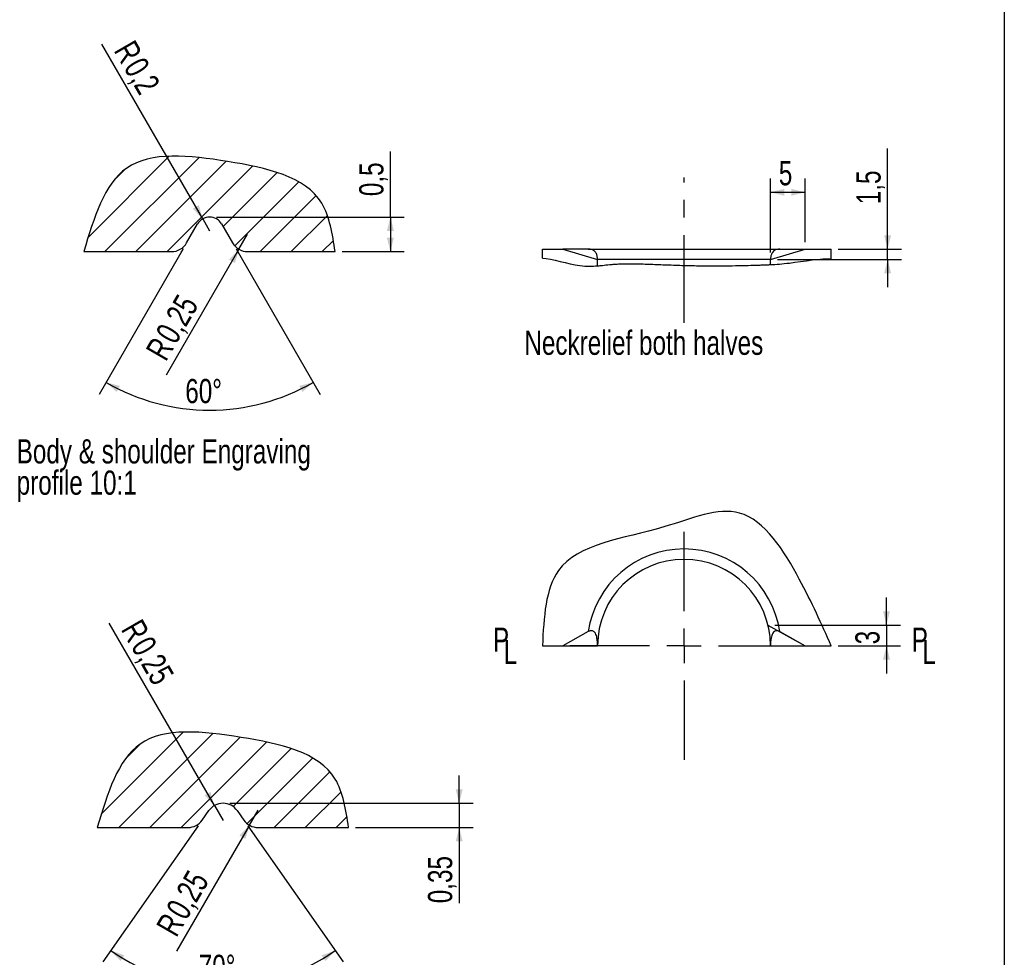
# Model space of a CAD drawing. Header units: millimetres. Extents: x 8 to 586, y 8 to 412.
# Tile 56 of 57: x 444 to 586, y 143 to 278. Entities that reach past the tile are written whole.
import ezdxf

# ---------------------------------------------------------------- set-up
doc = ezdxf.new("R2010")
doc.units = ezdxf.units.MM
doc.header["$PDSIZE"] = -1
doc.linetypes.add('CENTERX2', pattern=[20.32, 12.7, -2.54, 2.54, -2.54])
for name, color, linetype in [('CENTERLINE', 4, 'CENTERX2'), ('DIMENSIONS', 2, 'Continuous'), ('HATCH', 3, 'Continuous'), ('TEXT', 2, 'Continuous')]:
    doc.layers.add(name, color=color, linetype=linetype)
doc.layers.add('OUTLINE', color=7, linetype='Continuous', lineweight=25)
doc.styles.add('SLDTEXTSTYLE0', font='TXT', dxfattribs={"width": 0.75})
doc.dimstyles.new('SLDDIMSTYLE12', dxfattribs={"dimtxt": 3.5, "dimasz": 2, "dimexe": 0, "dimexo": 0.0625, "dimgap": 0.875, "dimtad": 1, "dimdec": 4, "dimlfac": 0.1, "dimzin": 12, "dimdsep": 46, "dimtxsty": 'SLDTEXTSTYLE0', "dimsah": 1, "dimcen": 0.09, "dimazin": 3, "dimtfac": 1, "dimtofl": 0, "dimtmove": 0, "dimatfit": 3, "dimfxl": 0, "dimfrac": 2, "dimtolj": 1, "dimtzin": 12, "dimarcsym": 0})
doc.dimstyles.new('SLDDIMSTYLE13', dxfattribs={"dimtxt": 3.5, "dimasz": 2, "dimexe": 0, "dimexo": 0.0625, "dimgap": 0.875, "dimtad": 1, "dimlfac": 0.1, "dimrnd": 1e-09, "dimdsep": 46, "dimtxsty": 'SLDTEXTSTYLE0', "dimsah": 1, "dimcen": 0, "dimadec": 0, "dimazin": 2, "dimtfac": 1, "dimtofl": 0, "dimtmove": 0, "dimatfit": 3, "dimfxl": 0, "dimfrac": 2, "dimtolj": 1, "dimtzin": 12, "dimarcsym": 0})
doc.dimstyles.new('SLDDIMSTYLE14', dxfattribs={"dimtxt": 3.5, "dimasz": 2, "dimexe": 0, "dimexo": 0.0625, "dimgap": 0.875, "dimtad": 1, "dimlfac": 0.1, "dimrnd": 1e-09, "dimdsep": 46, "dimtxsty": 'SLDTEXTSTYLE0', "dimsah": 1, "dimcen": 0.09, "dimadec": 0, "dimazin": 2, "dimtfac": 1, "dimtmove": 0, "dimatfit": 0, "dimfxl": 0, "dimfrac": 2, "dimtolj": 1, "dimtzin": 12, "dimarcsym": 0})
doc.dimstyles.new('SLDDIMSTYLE20', dxfattribs={"dimtxt": 3.5, "dimasz": 2, "dimexe": 0, "dimexo": 0.0625, "dimgap": 0.875, "dimtad": 1, "dimlfac": 0.1, "dimrnd": 1e-09, "dimdsep": 46, "dimtxsty": 'SLDTEXTSTYLE0', "dimsah": 1, "dimcen": 0.09, "dimadec": 0, "dimazin": 2, "dimtfac": 1, "dimtofl": 0, "dimtmove": 0, "dimatfit": 3, "dimfxl": 0, "dimfrac": 2, "dimtolj": 1, "dimtzin": 12, "dimarcsym": 0})
doc.dimstyles.new('SLDDIMSTYLE3', dxfattribs={"dimtxt": 3.5, "dimasz": 2, "dimexe": 0, "dimexo": 0.0625, "dimgap": 0.875, "dimtad": 1, "dimrnd": 1e-09, "dimzin": 12, "dimdsep": 46, "dimtxsty": 'SLDTEXTSTYLE0', "dimsah": 1, "dimcen": 0.09, "dimadec": 0, "dimazin": 3, "dimtfac": 1, "dimtmove": 0, "dimatfit": 0, "dimfxl": 0, "dimfrac": 2, "dimtolj": 1, "dimtzin": 12, "dimarcsym": 0})
doc.dimstyles.new('SLDDIMSTYLE6', dxfattribs={"dimtxt": 3.5, "dimasz": 2, "dimexe": 0, "dimexo": 0.0625, "dimgap": 0.875, "dimtad": 1, "dimrnd": 1e-09, "dimzin": 12, "dimdsep": 46, "dimtxsty": 'SLDTEXTSTYLE0', "dimsah": 1, "dimcen": 0.09, "dimadec": 0, "dimazin": 3, "dimtfac": 1, "dimtofl": 0, "dimtmove": 0, "dimatfit": 3, "dimfxl": 0, "dimfrac": 2, "dimtolj": 1, "dimtzin": 12, "dimarcsym": 0})

# ---------------------------------------------------------------- blocks, each defined once
blk = doc.blocks.new('_D_36')
at = {"layer": 'DIMENSIONS'}
for p, q in [((469.47, 161.9), (455.68, 142.2)), ((476.63, 161.9), (490.42, 142.2))]:
    blk.add_line(p, q, dxfattribs=at)
blk.add_arc((473.05, 167.01), 28.28, 235, 305, dxfattribs=at)
for points in [[(456.83, 143.84), (458.24, 142.33), (458.78, 143.17)], [(489.28, 143.84), (487.33, 143.17), (487.87, 142.33)]]:
    blk.add_solid(points, dxfattribs=at)
at = {"layer": 'DIMENSIONS', "insert": (469.53, 143.24), "char_height": 3.5, "attachment_point": 1, "style": 'SLDTEXTSTYLE0'}
blk.add_mtext('70°', dxfattribs=at)
blk = doc.blocks.new('_D_37')
at = {"layer": 'DIMENSIONS'}
for q in [(456.58, 191.19), (473.05, 162.65)]:
    blk.add_line((471.8, 164.81), q, dxfattribs=at)
blk.add_solid([(471.8, 164.81), (471.24, 166.8), (470.37, 166.3)], dxfattribs=at)
at = {"layer": 'DIMENSIONS', "char_height": 3.5, "attachment_point": 1, "rotation": 300, "style": 'SLDTEXTSTYLE0'}
for s, insert in [('R', (461.26, 192.06)), ('0,25', (462.68, 189.61))]:
    blk.add_mtext(s, dxfattribs=dict(at, insert=insert))
blk = doc.blocks.new('_D_38')
at = {"layer": 'DIMENSIONS'}
for q in [(478.11, 164.15), (466.34, 143.76)]:
    blk.add_line((476.86, 161.98), q, dxfattribs=at)
blk.add_solid([(476.86, 161.98), (475.42, 160.5), (476.29, 160)], dxfattribs=at)
at = {"layer": 'DIMENSIONS', "char_height": 3.5, "attachment_point": 1, "rotation": 60, "style": 'SLDTEXTSTYLE0'}
for s, insert in [('0,25', (464.67, 149.82)), ('R', (463.26, 147.37))]:
    blk.add_mtext(s, dxfattribs=dict(at, insert=insert))
blk = doc.blocks.new('_D_39')
at = {"layer": 'DIMENSIONS'}
for p, q in [((507.19, 165.15), (507.19, 169.15)), ((474.05, 165.15), (509.19, 165.15)), ((507.19, 165.15), (507.19, 161.65)), ((492.19, 161.65), (509.19, 161.65)), ((507.19, 161.65), (507.19, 150.69))]:
    blk.add_line(p, q, dxfattribs=at)
for points in [[(507.19, 165.15), (507.69, 167.15), (506.69, 167.15)], [(507.19, 161.65), (506.69, 159.65), (507.69, 159.65)]]:
    blk.add_solid(points, dxfattribs=at)
at = {"layer": 'DIMENSIONS', "insert": (502.68, 150.69), "char_height": 3.5, "attachment_point": 1, "rotation": 90, "style": 'SLDTEXTSTYLE0'}
blk.add_mtext('0,35', dxfattribs=at)
blk = doc.blocks.new('_D_68')
at = {"layer": 'DIMENSIONS'}
for p, q in [((467.29, 245.32), (455.15, 224.29)), ((474.93, 245.32), (487.07, 224.29))]:
    blk.add_line(p, q, dxfattribs=at)
blk.add_arc((471.11, 251.94), 29.93, 240, 300, dxfattribs=at)
for points in [[(456.15, 226.02), (457.68, 224.64), (458.15, 225.52)], [(486.07, 226.02), (484.07, 225.52), (484.54, 224.64)]]:
    blk.add_solid(points, dxfattribs=at)
at = {"layer": 'DIMENSIONS', "insert": (467.59, 226.52), "char_height": 3.5, "attachment_point": 1, "style": 'SLDTEXTSTYLE0'}
blk.add_mtext('60°', dxfattribs=at)
blk = doc.blocks.new('_D_69')
at = {"layer": 'DIMENSIONS'}
for q in [(455.53, 274.92), (471.11, 247.94)]:
    blk.add_line((470.11, 249.67), q, dxfattribs=at)
blk.add_solid([(470.11, 249.67), (469.54, 251.65), (468.68, 251.15)], dxfattribs=at)
at = {"layer": 'DIMENSIONS', "char_height": 3.5, "attachment_point": 1, "rotation": 300, "style": 'SLDTEXTSTYLE0'}
for s, insert in [('R', (460.22, 275.79)), ('0,2', (461.63, 273.34))]:
    blk.add_mtext(s, dxfattribs=dict(at, insert=insert))
blk = doc.blocks.new('_D_70')
at = {"layer": 'DIMENSIONS'}
for q in [(476.6, 247.44), (464.82, 227.05)]:
    blk.add_line((475.35, 245.27), q, dxfattribs=at)
blk.add_solid([(475.35, 245.27), (473.91, 243.79), (474.78, 243.29)], dxfattribs=at)
at = {"layer": 'DIMENSIONS', "char_height": 3.5, "attachment_point": 1, "rotation": 60, "style": 'SLDTEXTSTYLE0'}
for s, insert in [('0,25', (463.16, 233.11)), ('R', (461.75, 230.66))]:
    blk.add_mtext(s, dxfattribs=dict(at, insert=insert))
blk = doc.blocks.new('_D_71')
at = {"layer": 'DIMENSIONS'}
for p, q in [((497.25, 249.94), (497.25, 259.42)), ((472.11, 249.94), (499.25, 249.94)), ((497.25, 249.94), (497.25, 244.94)), ((490.25, 244.94), (499.25, 244.94))]:
    blk.add_line(p, q, dxfattribs=at)
for points in [[(497.25, 249.94), (496.75, 247.94), (497.75, 247.94)], [(497.25, 244.94), (497.75, 246.94), (496.75, 246.94)]]:
    blk.add_solid(points, dxfattribs=at)
at = {"layer": 'DIMENSIONS', "insert": (492.74, 252.96), "char_height": 3.5, "attachment_point": 1, "rotation": 90, "style": 'SLDTEXTSTYLE0'}
blk.add_mtext('0,5', dxfattribs=at)
blk = doc.blocks.new('SW_NOTE_0_7')
at = {"layer": 'TEXT', "color": 0, "char_height": 3.5, "attachment_point": 1, "style": 'SLDTEXTSTYLE0'}
for s, insert in [('Body & shoulder Engraving', (0, 4.5)), ('profile 10:1', (0, -0.03))]:
    blk.add_mtext(s, dxfattribs=dict(at, insert=insert))
blk = doc.blocks.new('_D_78')
at = {"layer": 'DIMENSIONS'}
for p, q in [((568.97, 190.93), (568.97, 194.93)), ((552.83, 190.93), (570.97, 190.93)), ((568.97, 190.93), (568.97, 187.93)), ((561.99, 187.93), (570.97, 187.93)), ((568.97, 187.93), (568.97, 183.93))]:
    blk.add_line(p, q, dxfattribs=at)
for points in [[(568.97, 190.93), (569.47, 192.93), (568.47, 192.93)], [(568.97, 187.93), (568.47, 185.93), (569.47, 185.93)]]:
    blk.add_solid(points, dxfattribs=at)
at = {"layer": 'DIMENSIONS', "insert": (564.46, 188.14), "char_height": 3.5, "attachment_point": 1, "rotation": 90, "style": 'SLDTEXTSTYLE0'}
blk.add_mtext('3', dxfattribs=at)
blk = doc.blocks.new('SW_SYMBOL_MOD_PL')
at = {"layer": 'TEXT', "color": 0, "char_height": 783, "attachment_point": 5, "style": 'SLDTEXTSTYLE0'}
for s, insert in [('P', (400, 600)), ('L', (700, 200))]:
    blk.add_mtext(s, dxfattribs=dict(at, insert=insert))
blk = doc.blocks.new('SW_CENTERMARKSYMBOL_0')
at = {"layer": 'CENTERLINE', "color": 0}
for p, q in [((0, 5), (0, 16.5)), ((0, 0), (0, 2.5)), ((-5, 0), (-16.5, 0)), ((0, 0), (-2.5, 0)), ((0, 0), (0, -2.5)), ((0, 0), (2.5, 0)), ((5, 0), (16.5, 0)), ((0, -5), (0, -16.5))]:
    blk.add_line(p, q, dxfattribs=at)
blk = doc.blocks.new('_D_79')
at = {"layer": 'DIMENSIONS'}
for p, q in [((569.13, 245.3), (569.13, 259.84)), ((561.99, 245.3), (571.13, 245.3)), ((569.13, 243.8), (569.13, 245.3)), ((553.2, 243.8), (571.13, 243.8)), ((569.13, 243.8), (569.13, 239.8))]:
    blk.add_line(p, q, dxfattribs=at)
for points in [[(569.13, 245.3), (569.63, 247.3), (568.63, 247.3)], [(569.13, 243.8), (568.63, 241.8), (569.63, 241.8)]]:
    blk.add_solid(points, dxfattribs=at)
at = {"layer": 'DIMENSIONS', "insert": (564.62, 251.79), "char_height": 3.5, "attachment_point": 1, "rotation": 90, "style": 'SLDTEXTSTYLE0'}
blk.add_mtext('1,5', dxfattribs=at)
blk = doc.blocks.new('_D_80')
at = {"layer": 'DIMENSIONS'}
for p, q in [((552.2, 244.8), (552.2, 255.52)), ((557.2, 246.3), (557.2, 255.52)), ((552.2, 253.52), (557.2, 253.52))]:
    blk.add_line(p, q, dxfattribs=at)
for points in [[(552.2, 253.52), (554.2, 253.02), (554.2, 254.02)], [(557.2, 253.52), (555.2, 254.02), (555.2, 253.02)]]:
    blk.add_solid(points, dxfattribs=at)
at = {"layer": 'DIMENSIONS', "insert": (553.4, 258.03), "char_height": 3.5, "attachment_point": 1, "style": 'SLDTEXTSTYLE0'}
blk.add_mtext('5', dxfattribs=at)

msp = doc.modelspace()

# ---------------------------------------------------------------- hatches: boundary and pattern name
at = {"layer": 'HATCH'}
h = msp.add_hatch(dxfattribs=at)
h.set_pattern_fill('ANSI31', color=256, style=0)
edge = h.paths.add_edge_path(flags=0)
edge.add_arc((471.11056, 247.93658), 2, 30, 150, ccw=False)
edge.add_line((472.84262, 248.93658), (474.43033, 246.18658))
edge.add_arc((476.59539, 247.43658), 2.5, 210, 270)
edge.add_line((476.59539, 244.93658), (489.24981, 244.93658))
edge.add_spline(control_points=[(489.24981, 244.93658), (488.86645, 247.48344), (487.69628, 255.25728), (473.83843, 258.25418), (457.4672, 260.01136), (454.39503, 249.83685), (452.91541, 244.93658)], knot_values=[0, 0, 0, 0, 0.144171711, 0.440059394, 0.730319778, 1, 1, 1, 1], weights=[1, 1, 1, 1, 1, 1, 1], degree=3, periodic=0)
edge.add_line((452.91541, 244.93658), (465.62574, 244.93658))
edge.add_arc((465.62574, 247.43658), 2.5, 270, 330)
edge.add_line((467.7908, 246.18658), (469.37851, 248.93658))
h = msp.add_hatch(dxfattribs=at)
h.set_pattern_fill('ANSI31', color=256, style=0)
edge = h.paths.add_edge_path(flags=0)
edge.add_arc((473.05355, 162.64891), 2.5, 35, 145, ccw=False)
edge.add_line((475.10143, 164.08285), (476.05923, 162.71497))
edge.add_arc((478.10711, 164.14891), 2.5, 215, 270)
edge.add_line((478.10711, 161.64891), (491.19279, 161.64891))
edge.add_spline(control_points=[(491.19279, 161.64891), (490.80943, 164.19576), (489.63926, 171.96961), (475.78141, 174.96651), (459.41018, 176.72369), (456.33801, 166.54918), (454.85839, 161.64891)], knot_values=[0, 0, 0, 0, 0.144171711, 0.440059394, 0.730319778, 1, 1, 1, 1], weights=[1, 1, 1, 1, 1, 1, 1], degree=3, periodic=0)
edge.add_line((454.85839, 161.64891), (467.99998, 161.64891))
edge.add_arc((467.99998, 164.14891), 2.5, 270, 325)
edge.add_line((470.04786, 162.71497), (471.00566, 164.08285))

# ---------------------------------------------------------------- linework, layer by layer
at = {"color": 2}
for p in [(467.06911, 244.93658), (475.15202, 244.93658), (469.3014, 161.64891), (476.80569, 161.64891)]:
    msp.add_point(p, dxfattribs=at)
at = {"layer": 'CENTERLINE'}
msp.add_line((539.69507, 234.63631), (539.69507, 255.63396), dxfattribs=at)
at = {"layer": 'OUTLINE'}
for p, q in [((586, 412), (586, 8)), ((467.7908, 246.18658), (469.37851, 248.93658)), ((472.84262, 248.93658), (474.43033, 246.18658)), ((452.91541, 244.93658), (465.62574, 244.93658)), ((476.59539, 244.93658), (489.24981, 244.93658)), ((519.22356, 245.30219), (522.19507, 245.30219)), ((519.22356, 243.97159), (519.22356, 245.30219)), ((525.84459, 245.30219), (522.19507, 245.30219)), ((522.19507, 245.30219), (527.19507, 243.80219)), ((525.84459, 245.30219), (553.54556, 245.30219)), ((552.19507, 243.80219), (557.19507, 245.30219)), ((553.54556, 245.30219), (557.19507, 245.30219)), ((557.19507, 245.30219), (560.98811, 245.30219)), ((560.98811, 243.88852), (560.98811, 245.30219)), ((552.19507, 243.80219), (527.19507, 243.80219)), ((527.19507, 242.88156), (527.19507, 243.80219)), ((552.19507, 243.05736), (552.19507, 243.80219)), ((551.82973, 190.93049), (557.19507, 187.93049)), ((525.84459, 189.9711), (522.19507, 187.93049)), ((553.54556, 189.9711), (557.19507, 187.93049)), ((519.22356, 187.93049), (522.19507, 187.93049)), ((522.19507, 187.93049), (527.19507, 187.93049)), ((552.19507, 187.93049), (557.19507, 187.93049)), ((557.19507, 187.93049), (560.98811, 187.93049)), ((470.04786, 162.71497), (471.00566, 164.08285)), ((475.10143, 164.08285), (476.05923, 162.71497)), ((454.85839, 161.64891), (467.99998, 161.64891)), ((478.10711, 161.64891), (491.19279, 161.64891))]:
    msp.add_line(p, q, dxfattribs=at)
for centre, radius, start, end in [((471.11056, 247.93658), 2, 30, 150), ((465.62574, 247.43658), 2.5, 270, 330), ((476.59539, 247.43658), 2.5, 210, 270), ((539.69507, 187.93049), 14, 8.3811535, 171.6188465), ((539.69507, 187.93049), 12.5, 0, 180), ((473.05355, 162.64891), 2.5, 35, 145), ((467.99998, 164.14891), 2.5, 270, 325), ((478.10711, 164.14891), 2.5, 215, 270)]:
    msp.add_arc(centre, radius, start, end, dxfattribs=at)
for points, knots in [([(489.24981, 244.93658), (488.86645, 247.48344), (487.69628, 255.25728), (473.83843, 258.25418), (457.4672, 260.01136), (454.39503, 249.83685), (452.91541, 244.93658)], [0, 0, 0, 0, 0.144171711, 0.440059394, 0.730319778, 1, 1, 1, 1]), ([(527.19507, 243.80219), (527.19507, 243.9375), (527.18499, 244.07491), (527.13389, 244.35617), (527.09431, 244.49928), (526.98376, 244.71993), (526.93746, 244.7955), (526.84496, 244.9075), (526.81026, 244.94464), (526.72941, 245.01834), (526.68251, 245.05534), (526.57678, 245.12426), (526.51639, 245.15699), (526.38792, 245.2125), (526.31816, 245.23597), (526.17886, 245.27133), (526.10828, 245.28364), (525.97307, 245.29895), (525.90793, 245.30219), (525.84459, 245.30219)], [0, 0, 0, 0, 0.25, 0.25, 0.5, 0.5, 0.625, 0.625, 0.6875, 0.6875, 0.75, 0.75, 0.8125, 0.8125, 0.875, 0.875, 0.9375, 0.9375, 1, 1, 1, 1]), ([(553.54556, 245.30219), (553.41887, 245.30219), (553.28048, 245.28887), (553.07265, 245.23615), (553.00259, 245.21263), (552.87429, 245.15725), (552.81383, 245.12453), (552.65542, 245.02139), (552.57599, 244.94489), (552.45202, 244.79462), (552.40586, 244.719), (552.29561, 244.49857), (552.25626, 244.35619), (552.20518, 244.07511), (552.19507, 243.93748), (552.19507, 243.80219)], [0, 0, 0, 0, 0.125, 0.125, 0.1875, 0.1875, 0.25, 0.25, 0.375, 0.375, 0.5, 0.5, 0.75, 0.75, 1, 1, 1, 1]), ([(519.22356, 243.97159), (520.58767, 243.94477), (523.99716, 242.7498), (526.41112, 242.81593), (527.19507, 242.88156)], [0.0196499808, 0.0196499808, 0.0196499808, 0.0196499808, 0.07048996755, 0.09668060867, 0.09668060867, 0.09668060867, 0.09668060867]), ([(552.19507, 243.05736), (553.0365, 243.099), (555.69616, 243.29839), (559.60737, 244.01877), (560.98811, 243.88852)], [0.36707831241, 0.36707831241, 0.36707831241, 0.36707831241, 0.39537640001, 0.45249448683, 0.45249448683, 0.45249448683, 0.45249448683]), ([(527.19507, 242.88156), (527.19507, 242.88156), (527.27613, 242.88798), (527.51444, 242.91048), (527.61348, 242.92023), (527.85167, 242.94496), (527.99125, 242.96004), (528.4612, 243.01137), (528.84458, 243.05487), (529.52482, 243.10824), (529.77054, 243.12434), (530.29235, 243.15102), (530.56702, 243.16156), (531.43116, 243.18379), (532.0604, 243.18583), (533.08634, 243.17033), (533.44076, 243.16212), (534.16168, 243.14125), (534.52991, 243.12856), (535.28176, 243.10058), (535.66539, 243.08528), (536.44834, 243.05453), (536.84993, 243.03912), (538.05726, 242.99475), (538.86751, 242.96754), (540.09088, 242.93354), (540.50002, 242.92335), (541.32108, 242.90577), (541.7275, 242.89851), (542.92863, 242.88177), (543.70815, 242.87731), (544.84512, 242.88093), (545.2201, 242.88385), (545.94337, 242.89189), (546.29343, 242.89701), (547.30954, 242.91438), (547.94345, 242.9286), (549.11053, 242.95738), (549.62775, 242.97153), (550.30769, 242.99044), (550.51823, 242.99631), (550.9063, 243.00763), (551.08366, 243.01314), (551.55426, 243.02897), (551.79124, 243.03876), (552.03201, 243.0495), (552.09314, 243.0524), (552.17466, 243.05633), (552.19507, 243.05736), (552.19507, 243.05736)], [0, 0, 0, 0, 0.0625, 0.0625, 0.09375, 0.09375, 0.125, 0.125, 0.1875, 0.1875, 0.21875, 0.21875, 0.25, 0.25, 0.3125, 0.3125, 0.34375, 0.34375, 0.375, 0.375, 0.40625, 0.40625, 0.4375, 0.4375, 0.5, 0.5, 0.53125, 0.53125, 0.5625, 0.5625, 0.625, 0.625, 0.65625, 0.65625, 0.6875, 0.6875, 0.75, 0.75, 0.8125, 0.8125, 0.84375, 0.84375, 0.875, 0.875, 0.9375, 0.9375, 0.96875, 0.96875, 1, 1, 1, 1]), ([(560.98811, 187.93049), (559.58625, 191.05708), (556.49636, 197.94849), (548.96032, 209.96499), (535.20155, 203.79499), (519.96578, 202.28794), (519.43651, 192.04981), (519.22356, 187.93049)], [0, 0, 0, 0, 0.171569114, 0.378161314, 0.556647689, 0.821616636, 1, 1, 1, 1]), ([(527.19507, 187.93049), (527.19507, 188.18268), (527.18499, 188.43314), (527.13389, 188.92879), (527.09431, 189.1734), (526.98376, 189.52283), (526.93746, 189.63779), (526.84496, 189.79482), (526.81026, 189.84463), (526.72941, 189.93678), (526.68251, 189.97953), (526.57678, 190.04887), (526.51639, 190.0761), (526.38792, 190.10772), (526.31816, 190.11247), (526.17886, 190.10048), (526.10828, 190.08396), (525.97307, 190.0369), (525.90793, 190.00651), (525.84459, 189.9711)], [0, 0, 0, 0, 0.25, 0.25, 0.5, 0.5, 0.625, 0.625, 0.6875, 0.6875, 0.75, 0.75, 0.8125, 0.8125, 0.875, 0.875, 0.9375, 0.9375, 1, 1, 1, 1]), ([(553.54556, 189.9711), (553.41887, 190.04194), (553.28048, 190.09448), (553.07265, 190.11244), (553.00259, 190.10775), (552.87429, 190.07629), (552.81383, 190.0491), (552.65542, 189.94544), (552.57599, 189.84727), (552.45202, 189.63652), (552.40586, 189.52139), (552.29561, 189.17219), (552.25626, 188.92881), (552.20518, 188.4335), (552.19507, 188.18264), (552.19507, 187.93049)], [0, 0, 0, 0, 0.125, 0.125, 0.1875, 0.1875, 0.25, 0.25, 0.375, 0.375, 0.5, 0.5, 0.75, 0.75, 1, 1, 1, 1]), ([(491.19279, 161.64891), (490.80943, 164.19576), (489.63926, 171.96961), (475.78141, 174.96651), (459.41018, 176.72369), (456.33801, 166.54918), (454.85839, 161.64891)], [0, 0, 0, 0, 0.144171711, 0.440059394, 0.730319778, 1, 1, 1, 1])]:
    msp.add_open_spline(points, degree=3, knots=knots, dxfattribs=at)

# ---------------------------------------------------------------- block references
at = {"layer": 'CENTERLINE'}
msp.add_blockref('SW_CENTERMARKSYMBOL_0', (539.69507, 187.93049), dxfattribs=at)
at = {"layer": 'TEXT'}
msp.add_blockref('SW_NOTE_0_7', (443.21329, 213.30455), dxfattribs=at)
at = {"layer": 'TEXT', "xscale": 0.004470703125, "yscale": 0.004470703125, "zscale": 0.004470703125}
for p in [(511.45693, 186.13054), (571.99594, 186.13054)]:
    msp.add_blockref('SW_SYMBOL_MOD_PL', p, dxfattribs=at)

# ---------------------------------------------------------------- texts
at = {"layer": 'TEXT', "insert": (516.61095, 233.50827), "char_height": 3.5, "attachment_point": 1, "style": 'SLDTEXTSTYLE0'}
msp.add_mtext('Neckrelief both halves', dxfattribs=at)

# ---------------------------------------------------------------- dimensions: what is measured, and where the dimension line sits
at = {"layer": 'DIMENSIONS'}
for center, mpoint, picture, middle in [((471.11056, 247.93658), (470.11056, 249.66863), '_D_69', (458.57362, 269.65122)), ((476.59539, 247.43658), (475.34539, 245.27151), '_D_70', (468.47202, 233.36647)), ((473.05355, 162.64891), (471.80355, 164.81397), '_D_37', (460.2666, 184.79657)), ((478.10711, 164.14891), (476.85711, 161.98384), '_D_38', (469.98373, 150.0788))]:
    dim = msp.add_radius_dim(center=center, mpoint=mpoint, dimstyle='SLDDIMSTYLE13', dxfattribs=at)
    dim.commit()
    dim.dimension.update_dxf_attribs({"geometry": picture, "text_midpoint": middle, "dimtype": 164})
for base, p1, p2, dimstyle, picture, middle in [((497.24981, 244.93658), (471.11056, 249.93658), (489.24981, 244.93658), 'SLDDIMSTYLE20', '_D_71', (497.24981, 256.18955)), ((569.12899, 245.30219), (552.19507, 243.80219), (560.98811, 245.30219), 'SLDDIMSTYLE3', '_D_79', (569.12899, 255.01933)), ((568.97463, 187.93049), (551.82973, 190.93049), (560.98811, 187.93049), 'SLDDIMSTYLE3', '_D_78', (568.97463, 189.43049)), ((507.19279, 161.64891), (473.05355, 165.14891), (491.19279, 161.64891), 'SLDDIMSTYLE14', '_D_39', (507.19279, 155.21109))]:
    dim = msp.add_linear_dim(base=base, p1=p1, p2=p2, angle=90, dimstyle=dimstyle, dxfattribs=at)
    dim.commit()
    dim.dimension.update_dxf_attribs({"geometry": picture, "text_midpoint": middle, "dimtype": 160})
dim = msp.add_linear_dim(base=(557.19507, 253.52242), p1=(552.19507, 243.80219), p2=(557.19507, 245.30219), dimstyle='SLDDIMSTYLE6', dxfattribs=at)
dim.commit()
dim.dimension.update_dxf_attribs({"geometry": '_D_80', "text_midpoint": (554.69507, 253.52242), "dimtype": 160})
for base, line1, line2, picture, middle in [((471.11056, 222.01134), ((472.84262, 248.93658), (474.43033, 246.18658)), ((467.7908, 246.18658), (469.37851, 248.93658)), '_D_68', (471.11056, 222.01134)), ((473.05355, 138.72366), ((475.10143, 164.08285), (476.05923, 162.71497)), ((470.04786, 162.71497), (471.00566, 164.08285)), '_D_36', (473.05355, 138.72366))]:
    dim = msp.add_angular_dim_2l(base=base, line1=line1, line2=line2, dimstyle='SLDDIMSTYLE12', dxfattribs=at)
    dim.commit()
    dim.dimension.update_dxf_attribs({"geometry": picture, "text_midpoint": middle, "dimtype": 162})

doc.saveas('drawing.dxf')
